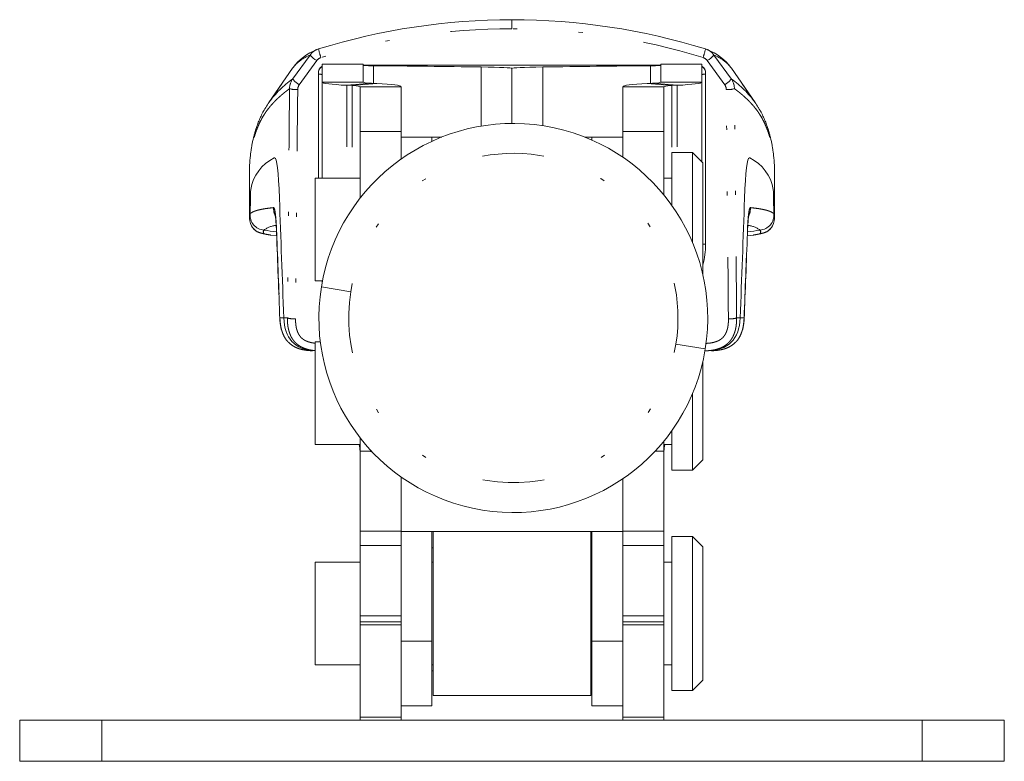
# Model space of a CAD drawing. Header units: millimetres. Extents: x 71 to 466, y 113 to 328.
# Tile 6 of 6: x 418 to 466, y 291 to 328. Entities that reach past the tile are written whole.
import ezdxf

# ---------------------------------------------------------------- set-up
doc = ezdxf.new("R2010")
doc.units = ezdxf.units.MM
doc.header["$MEASUREMENT"] = 0
doc.linetypes.add('DASHEDBIDOT', pattern=[12.4, 3, -3, 0.2, -3, 0.2, -3])
doc.layers.add('Layer0000', color=7, linetype='Continuous', lineweight=20)

msp = doc.modelspace()

# ---------------------------------------------------------------- linework, layer by layer
at = {"layer": 'Layer0000', "color": 251, "linetype": 'DASHEDBIDOT', "lineweight": 5, "true_color": 0x606060}
for p, q in [((441.793, 327.129), (441.793, 327.567)), ((431.1, 324.674), (431.947, 325.846)), ((431.425, 324.402), (432.271, 325.574)), ((452.161, 324.402), (451.315, 325.574)), ((452.486, 324.674), (451.639, 325.846)), ((435.043, 325.326), (435.043, 324.468)), ((440.293, 325.264), (440.293, 322.382)), ((443.293, 325.264), (443.293, 322.403)), ((448.543, 325.326), (448.543, 324.468)), ((432.543, 324.522), (434.543, 324.522)), ((451.043, 324.522), (449.043, 324.522)), ((434.941, 324.473), (433.738, 324.371)), ((433.738, 324.371), (433.738, 319.847)), ((433.995, 324.358), (435.199, 324.461)), ((433.995, 324.358), (433.995, 319.847)), ((436.393, 324.304), (434.393, 324.304)), ((447.193, 324.304), (449.193, 324.304)), ((449.591, 324.358), (448.388, 324.461)), ((448.645, 324.473), (449.849, 324.371)), ((449.591, 324.358), (449.591, 321.097)), ((449.849, 324.371), (449.849, 321.097)), ((434.393, 322.114), (436.393, 322.114)), ((449.193, 322.114), (447.193, 322.114)), ((430.002, 317.078), (430.022, 317.075)), ((430.016, 317.076), (430.022, 317.075)), ((430.022, 317.075), (430.321, 317.029)), ((453.564, 317.075), (453.266, 317.029)), ((453.584, 317.078), (453.564, 317.075)), ((453.57, 317.076), (453.564, 317.075)), ((432.5, 314.544), (433.932, 314.313)), ((430.48, 313.039), (430.67, 313.036)), ((430.67, 313.036), (430.844, 313.034)), ((452.916, 313.036), (452.743, 313.034)), ((453.106, 313.039), (452.916, 313.036)), ((449.782, 311.755), (451.215, 311.524)), ((434.893, 306.536), (434.893, 306.604)), ((434.393, 302.648), (436.393, 302.648)), ((447.193, 302.648), (449.193, 302.648)), ((434.393, 301.941), (436.393, 301.941)), ((447.193, 301.941), (449.193, 301.941)), ((437.893, 301.834), (437.943, 301.834)), ((445.643, 301.834), (445.693, 301.834)), ((434.393, 298.527), (436.393, 298.527)), ((434.393, 298.088), (436.393, 298.088)), ((447.193, 298.527), (449.193, 298.527)), ((447.193, 298.088), (449.193, 298.088)), ((437.893, 297.295), (436.393, 297.295)), ((447.193, 297.295), (445.693, 297.295)), ((421.793, 291.434), (421.793, 293.434)), ((434.393, 293.58), (436.393, 293.58)), ((447.193, 293.58), (449.193, 293.58)), ((461.793, 291.434), (461.793, 293.434))]:
    msp.add_line(p, q, dxfattribs=at)
at = {"layer": 'Layer0000', "color": 7, "linetype": 'Continuous', "lineweight": 20}
for p, q in [((429.937, 323.53), (431.098, 325.209)), ((432.543, 325.399), (434.543, 325.399)), ((432.543, 324.522), (432.543, 325.399)), ((434.543, 325.399), (434.543, 324.522)), ((449.043, 325.351), (434.543, 325.351)), ((441.793, 325.195), (441.793, 322.512)), ((441.793, 325.195), (441.793, 322.512)), ((451.043, 325.399), (449.043, 325.399)), ((449.043, 325.399), (449.043, 324.522)), ((451.043, 324.522), (451.043, 325.399)), ((453.649, 323.53), (452.488, 325.209)), ((432.353, 319.847), (432.353, 324.95)), ((432.543, 324.522), (432.543, 319.847)), ((451.043, 324.522), (451.043, 320.647)), ((451.233, 316.633), (451.233, 324.95)), ((429.937, 323.53), (430.566, 324.441)), ((433.995, 324.358), (433.738, 324.371)), ((434.393, 322.114), (434.393, 324.304)), ((434.941, 324.473), (435.199, 324.461)), ((436.393, 324.304), (436.393, 322.114)), ((447.193, 324.304), (447.193, 322.114)), ((448.645, 324.473), (448.388, 324.461)), ((449.193, 322.114), (449.193, 324.304)), ((449.591, 324.358), (449.849, 324.371)), ((453.649, 323.53), (453.02, 324.441)), ((434.393, 318.876), (434.393, 322.114)), ((436.393, 322.114), (436.393, 320.779)), ((447.193, 322.114), (447.193, 320.868)), ((449.193, 319.036), (449.193, 322.114)), ((437.893, 321.847), (436.393, 321.847)), ((437.893, 321.847), (438.368, 321.847)), ((437.893, 321.847), (437.893, 321.644)), ((437.893, 321.644), (437.893, 321.847)), ((445.693, 321.847), (445.346, 321.847)), ((445.693, 321.701), (445.693, 321.847)), ((447.193, 321.847), (445.693, 321.847)), ((445.693, 321.701), (445.693, 321.847)), ((449.593, 321.097), (450.593, 321.097)), ((449.593, 318.511), (449.593, 321.097)), ((450.593, 321.097), (451.093, 320.597)), ((450.593, 316.711), (450.593, 321.097)), ((451.093, 315.164), (451.093, 320.597)), ((428.99, 320.04), (428.99, 318.012)), ((434.393, 319.847), (432.193, 319.847)), ((432.193, 314.847), (432.193, 319.847)), ((449.593, 319.847), (449.193, 319.847)), ((454.596, 320.04), (454.596, 318.012)), ((429.031, 318.113), (429.041, 318.867)), ((454.555, 318.113), (454.545, 318.867)), ((429.989, 317.08), (430.002, 317.078)), ((430.002, 317.078), (430.016, 317.076)), ((430.321, 317.029), (430.015, 317.076)), ((453.266, 317.029), (453.571, 317.076)), ((453.584, 317.078), (453.57, 317.076)), ((453.598, 317.08), (453.584, 317.078)), ((432.554, 314.847), (432.193, 314.847)), ((432.543, 314.847), (432.543, 314.792)), ((432.45, 311.873), (432.193, 311.873)), ((432.193, 310.899), (432.193, 311.873)), ((451.248, 311.435), (451.2, 311.435)), ((432.193, 306.873), (432.193, 310.899)), ((451.093, 306.123), (451.093, 310.904)), ((450.593, 305.623), (450.593, 309.356)), ((449.593, 305.623), (449.593, 307.557)), ((434.393, 306.873), (432.193, 306.873)), ((434.393, 306.538), (434.393, 307.192)), ((449.193, 307.032), (449.193, 306.538)), ((449.593, 306.873), (449.193, 306.873)), ((434.393, 306.538), (434.955, 306.538)), ((434.393, 306.538), (434.393, 302.648)), ((434.957, 306.536), (434.893, 306.536)), ((448.76, 306.538), (449.193, 306.538)), ((449.193, 306.538), (449.193, 302.648)), ((450.593, 305.623), (451.093, 306.123)), ((436.393, 305.289), (436.393, 302.648)), ((436.393, 302.634), (436.393, 305.289)), ((449.593, 305.623), (450.593, 305.623)), ((447.193, 305.2), (447.193, 302.648)), ((447.193, 305.2), (447.193, 302.634)), ((434.393, 301.941), (434.393, 302.648)), ((436.393, 301.941), (436.393, 302.648)), ((447.193, 302.634), (436.393, 302.634)), ((437.893, 297.295), (437.893, 302.634)), ((437.943, 296.411), (437.943, 302.634)), ((445.643, 296.411), (445.643, 302.634)), ((445.693, 297.295), (445.693, 302.634)), ((447.193, 301.941), (447.193, 302.648)), ((449.193, 301.941), (449.193, 302.648)), ((434.393, 301.941), (434.393, 298.527)), ((436.393, 301.941), (436.393, 298.527)), ((447.193, 301.941), (447.193, 298.527)), ((449.193, 301.941), (449.193, 298.527)), ((449.593, 294.884), (449.593, 302.384)), ((449.593, 302.384), (450.593, 302.384)), ((450.593, 294.884), (450.593, 302.384)), ((451.093, 301.884), (450.593, 302.384)), ((451.093, 295.384), (451.093, 301.884)), ((432.193, 296.134), (432.193, 301.134)), ((434.393, 301.134), (432.193, 301.134)), ((437.943, 301.134), (437.893, 301.134)), ((445.693, 301.134), (445.643, 301.134)), ((449.593, 301.134), (449.193, 301.134)), ((434.393, 298.527), (434.393, 298.234)), ((434.393, 298.234), (436.393, 298.234)), ((434.393, 298.234), (434.393, 298.088)), ((434.393, 298.088), (434.393, 293.58)), ((436.393, 298.527), (436.393, 298.234)), ((436.393, 298.234), (436.393, 298.088)), ((436.393, 298.088), (436.393, 293.58)), ((447.193, 298.527), (447.193, 298.234)), ((447.193, 298.234), (449.193, 298.234)), ((447.193, 298.234), (447.193, 298.088)), ((447.193, 298.088), (447.193, 293.58)), ((449.193, 298.527), (449.193, 298.234)), ((449.193, 298.234), (449.193, 298.088)), ((449.193, 298.088), (449.193, 293.58)), ((437.893, 294.134), (437.893, 297.295)), ((445.693, 294.134), (445.693, 297.295)), ((437.943, 294.634), (437.943, 296.411)), ((445.643, 294.634), (445.643, 296.411)), ((434.393, 296.134), (432.193, 296.134)), ((437.943, 296.134), (437.893, 296.134)), ((437.943, 295.834), (437.893, 295.834)), ((445.693, 296.134), (445.643, 296.134)), ((445.693, 295.834), (445.643, 295.834)), ((449.593, 296.134), (449.193, 296.134)), ((450.593, 294.884), (451.093, 295.384)), ((449.593, 294.884), (450.593, 294.884)), ((445.643, 294.634), (437.943, 294.634)), ((437.893, 294.134), (436.393, 294.134)), ((447.193, 294.134), (445.693, 294.134)), ((421.793, 293.434), (417.793, 293.434)), ((417.793, 291.434), (417.793, 293.434)), ((421.793, 293.434), (434.393, 293.434)), ((434.393, 293.58), (434.393, 293.434)), ((434.393, 293.434), (436.393, 293.434)), ((436.393, 293.58), (436.393, 293.434)), ((436.393, 293.434), (447.193, 293.434)), ((447.193, 293.58), (447.193, 293.434)), ((447.193, 293.434), (449.193, 293.434)), ((449.193, 293.58), (449.193, 293.434)), ((449.193, 293.434), (461.793, 293.434)), ((461.793, 293.434), (465.793, 293.434)), ((465.793, 291.434), (465.793, 293.434)), ((421.793, 291.434), (417.793, 291.434)), ((421.793, 291.434), (461.793, 291.434)), ((461.793, 291.434), (465.793, 291.434))]:
    msp.add_line(p, q, dxfattribs=at)
for centre, radius, start, end in [((441.793, 295.591), 31.976, 90.0001, 107.1526), ((441.793, 295.591), 31.976, 72.8474, 89.9999), ((433.272, 323.596), 2.707, 111.4086, 143.4484), ((432.592, 325.384), 0.795, 106.745, 112.7937), ((450.994, 325.384), 0.795, 67.2063, 73.255), ((450.314, 323.596), 2.707, 36.5516, 68.5914), ((432.875, 326.625), 1.212, 219.995, 240.1167), ((450.711, 326.625), 1.212, 299.8833, 320.005), ((432.708, 324.994), 0.357, 117.4135, 187.0873), ((434.96, 331.165), 5.84, 265.9038, 270.813), ((420.545, -1113.863), 1439.262, 89.213808, 89.422821), ((463.042, -1113.863), 1439.262, 90.577179, 90.786192), ((448.626, 331.165), 5.84, 269.187, 274.0962), ((450.879, 324.994), 0.357, 352.9127, 62.5865), ((434.882, 325.634), 1.163, 253.0495, 272.9116), ((448.704, 325.634), 1.163, 267.0884, 286.9505), ((434.06, 323.329), 1.031, 71.127, 93.6069), ((449.526, 323.329), 1.031, 86.3931, 108.873), ((441.857, 313.034), 9.479, 350.8336, 170.8336), ((431.138, 318.943), 2.112, 116.2989, 170.3878), ((430.217, 320.809), 0.0311, 90.7903, 117.8868), ((453.369, 320.809), 0.0311, 62.1132, 89.2097), ((452.448, 318.943), 2.112, 9.6122, 63.7011), ((434.248, 318.906), 5.207, 175.7085, 180.4294), ((449.338, 318.906), 5.207, 359.5706, 4.2915), ((2740.288, 400.927), 2311.29, 182.034826, 182.179293), ((-1856.702, 400.927), 2311.29, 357.820707, 357.965174), ((430.062, 317.985), 1.072, 178.5471, 205.5833), ((429.752, 318.036), 0.724, 173.9221, 266.171), ((422.611, 317.02), 7.706, 0.9205, 7.7042), ((460.975, 317.02), 7.706, 172.2958, 179.0795), ((453.834, 318.036), 0.724, 273.829, 6.0779), ((453.524, 317.985), 1.072, 334.4167, 1.4529), ((441.777, 397.438), 81.029, 261.43078, 261.86661), ((441.809, 397.438), 81.029, 278.13339, 278.56922), ((2343.272, 388.232), 1914.276, 182.128203, 182.252934), ((-1459.686, 388.232), 1914.276, 357.747066, 357.871797), ((447.867, 316.578), 3.366, 343.3896, 0.9676), ((447.867, 316.576), 3.366, 343.3898, 0.9639), ((441.857, 313.034), 9.479, 170.8336, 350.8336), ((430.735, 312.989), 0.26, 168.8649, 182.8868), ((452.851, 312.989), 0.26, 357.1132, 11.1351), ((431.766, 306.34), 2.628, 4.3059, 11.7029), ((451.82, 306.34), 2.628, 168.2971, 175.6941)]:
    msp.add_arc(centre, radius, start, end, dxfattribs=at)
at = {"layer": 'Layer0000', "color": 251, "linetype": 'DASHEDBIDOT', "lineweight": 5, "true_color": 0x606060}
for centre, radius, start, end in [((441.793, 295.552), 31.576, 90.0001, 107.1528), ((441.793, 295.552), 31.576, 72.8472, 89.9999), ((432.589, 325.391), 0.787, 112.8428, 144.7465), ((435.218, 326.717), 2.912, 191.3318, 199.9451), ((448.369, 326.717), 2.912, 340.0549, 348.6682), ((450.997, 325.391), 0.787, 35.2535, 67.1572), ((432.678, 323.986), 1.999, 111.476, 142.2544), ((432.59, 325.351), 0.389, 106.3315, 145.0084), ((450.996, 325.351), 0.389, 34.9916, 73.6685), ((450.908, 323.986), 1.999, 37.7456, 68.524), ((432.698, 324.97), 0.344, 116.6495, 183.3536), ((450.889, 324.97), 0.344, 356.6464, 63.3505), ((433.953, 320.607), 4.968, 125.0512, 143.9462), ((431.741, 324.208), 0.792, 144.0266, 180.2825), ((432.023, 325.447), 1.204, 219.9531, 240.2169), ((432.51, 325.968), 1.063, 261.4989, 271.7667), ((451.076, 325.968), 1.063, 268.2333, 278.5011), ((451.563, 325.447), 1.204, 299.7831, 320.0469), ((449.633, 320.607), 4.968, 36.0538, 54.9488), ((451.845, 324.208), 0.792, 359.7175, 35.9734), ((42864.022, -82.078), 42435.018, 179.4514295, 179.4665128), ((431.253, 325.257), 1.095, 253.9114, 274.9465), ((42909.905, -82.145), 42480.501, 179.451979, 179.4670461), ((431.742, 324.166), 0.395, 143.4058, 180.1173), ((451.844, 324.166), 0.395, 359.8827, 36.5942), ((452.334, 325.257), 1.095, 265.0535, 286.0886), ((-42026.318, -82.145), 42480.501, 0.5329539, 0.548021), ((-41980.436, -82.078), 42435.018, 0.5334872, 0.5485705), ((441.857, 313.034), 8.027, 350.8336, 170.8336), ((431.093, 318.384), 0.923, 178.3367, 205.2164), ((452.493, 318.384), 0.923, 334.7836, 1.6633), ((429.141, 318.009), 0.151, 136.6601, 178.7708), ((454.445, 318.009), 0.151, 1.2292, 43.3399), ((429.742, 317.882), 0.74, 209.0735, 265.9662), ((429.818, 317.219), 0.148, 140.4308, 210.2852), ((430.37, 316.469), 1.076, 93.8881, 128.3178), ((453.216, 316.469), 1.076, 51.6822, 86.1119), ((453.769, 317.219), 0.148, 329.7148, 39.5692), ((453.845, 317.882), 0.74, 274.0338, 330.9265), ((430.28, 319.161), 2.101, 253.6893, 262.9518), ((430.579, 317.152), 0.263, 169.5356, 181.7984), ((2334.335, 388.236), 1905.339, 182.13663, 182.261854), ((-1450.749, 388.236), 1905.339, 357.738146, 357.86337), ((453.007, 317.152), 0.263, 358.2016, 10.4644), ((453.306, 319.161), 2.101, 277.0482, 286.3107), ((451.114, 309.303), 7.333, 89.0682, 90.1621), ((441.857, 313.034), 8.027, 170.8331, 350.8341), ((431.146, 314.079), 1.088, 253.8405, 275.0198), ((452.44, 314.079), 1.088, 264.9802, 286.1595)]:
    msp.add_arc(centre, radius, start, end, dxfattribs=at)
at = {"layer": 'Layer0000', "color": 7, "linetype": 'Continuous', "lineweight": 20}
for points in [[(441.793, 325.195), (441.793, 325.226), (441.227, 325.251), (440.293, 325.264)], [(441.793, 325.195), (441.793, 325.226), (442.359, 325.251), (443.293, 325.264)], [(433.738, 324.371), (432.984, 324.408), (432.543, 324.465), (432.543, 324.522)], [(449.849, 324.371), (450.602, 324.408), (451.043, 324.465), (451.043, 324.522)], [(435.199, 324.461), (435.95, 324.425), (436.393, 324.368), (436.393, 324.304)], [(448.388, 324.461), (447.636, 324.425), (447.193, 324.368), (447.193, 324.304)], [(430.217, 320.841), (430.326, 320.841), (430.409, 320.176), (430.456, 318.86)], [(453.369, 320.841), (453.26, 320.841), (453.177, 320.176), (453.131, 318.86)], [(430.67, 313.036), (430.707, 312.054), (431.184, 311.487), (432.193, 311.439)], [(452.916, 313.036), (452.877, 312.008), (452.357, 311.435), (451.248, 311.435)]]:
    msp.add_open_spline(points, degree=3, dxfattribs=at)
at = {"layer": 'Layer0000', "color": 251, "linetype": 'DASHEDBIDOT', "lineweight": 5, "true_color": 0x606060}
for points, knots in [([(430.949, 324.204), (430.377, 323.795), (429.293, 322.482), (428.99, 320.642), (428.99, 320.04)], [0.0204503, 0.0204503, 0.0204503, 0.2808994, 0.7181446, 0.9146473, 0.9146473, 0.9146473]), ([(452.637, 324.204), (453.209, 323.795), (454.293, 322.482), (454.596, 320.642), (454.596, 320.04)], [0.0204503, 0.0204503, 0.0204503, 0.2808994, 0.7181446, 0.9146473, 0.9146473, 0.9146473]), ([(430.32, 317.2), (430.308, 317.538), (430.275, 317.97), (430.218, 318.421), (430.171, 318.411)], [0, 0, 0, 0.307037, 0.493268, 1, 1, 1]), ([(453.266, 317.2), (453.278, 317.538), (453.311, 317.97), (453.368, 318.421), (453.416, 318.411)], [0, 0, 0, 0.307037, 0.493268, 1, 1, 1]), ([(432.066, 311.439), (431.779, 311.44), (431.292, 311.565), (430.98, 311.758), (430.753, 312.001), (430.568, 312.377), (430.485, 312.824), (430.48, 313.039)], [0.0172946, 0.0172946, 0.0172946, 0.2339103, 0.395107, 0.5104973, 0.6447983, 0.8283007, 1, 1, 1]), ([(432.193, 311.444), (431.924, 311.464), (431.494, 311.623), (431.203, 311.847), (431.018, 312.12), (430.892, 312.455), (430.841, 312.846), (430.844, 313.034)], [0.0936248, 0.0936248, 0.0936248, 0.300069, 0.4437931, 0.5806845, 0.6967932, 0.8552396, 1, 1, 1]), ([(432.193, 311.807), (431.998, 311.824), (431.692, 311.936), (431.496, 312.087), (431.372, 312.271), (431.279, 312.519), (431.239, 312.836), (431.242, 312.995)], [0.1234204, 0.1234204, 0.1234204, 0.3206345, 0.4515439, 0.5697444, 0.6760048, 0.8386035, 1, 1, 1]), ([(451.2, 311.434), (451.436, 311.436), (451.794, 311.511), (452.092, 311.623), (452.383, 311.847), (452.568, 312.12), (452.695, 312.455), (452.745, 312.846), (452.743, 313.034)], [0.019052, 0.019052, 0.019052, 0.2002098, 0.300069, 0.4437931, 0.5806845, 0.6967932, 0.8552396, 1, 1, 1]), ([(451.255, 311.797), (451.521, 311.802), (451.894, 311.936), (452.09, 312.087), (452.215, 312.271), (452.307, 312.519), (452.347, 312.836), (452.344, 312.995)], [0.052965, 0.052965, 0.052965, 0.3206345, 0.4515439, 0.5697444, 0.6760048, 0.8386035, 1, 1, 1]), ([(451.52, 311.439), (451.807, 311.44), (452.294, 311.565), (452.607, 311.758), (452.833, 312.001), (453.018, 312.377), (453.101, 312.824), (453.106, 313.039)], [0.0172946, 0.0172946, 0.0172946, 0.2339103, 0.395107, 0.5104973, 0.6447983, 0.8283007, 1, 1, 1])]:
    msp.add_open_spline(points, degree=2, knots=knots, dxfattribs=at)
at = {"layer": 'Layer0000', "color": 7, "linetype": 'Continuous', "lineweight": 20}
for points, knots in [([(428.99, 320.04), (428.99, 320.762), (429.224, 322.071), (429.643, 323.103), (429.937, 323.53)], [0, 0, 0, 0.368554, 0.705646, 1, 1, 1]), ([(454.596, 320.04), (454.596, 320.762), (454.362, 322.071), (453.944, 323.103), (453.649, 323.53)], [0, 0, 0, 0.368554, 0.705646, 1, 1, 1]), ([(429.989, 317.08), (429.789, 317.114), (429.618, 317.152), (429.513, 317.18), (429.371, 317.238), (429.169, 317.376), (429.095, 317.522)], [0.0000052, 0.0000052, 0.0000052, 0.3705431, 0.4988025, 0.6104691, 0.7151286, 0.9045635, 0.9045635, 0.9045635]), ([(453.598, 317.08), (453.797, 317.114), (453.968, 317.152), (454.073, 317.18), (454.215, 317.238), (454.417, 317.376), (454.491, 317.522)], [0.0000052, 0.0000052, 0.0000052, 0.3705431, 0.4988025, 0.6104691, 0.7151286, 0.9045635, 0.9045635, 0.9045635]), ([(432.066, 311.439), (431.78, 311.441), (431.206, 311.584), (430.759, 311.957), (430.55, 312.419), (430.484, 312.812), (430.476, 312.976)], [0, 0, 0, 0.222932, 0.459649, 0.675567, 0.861728, 1, 1, 1]), ([(451.52, 311.439), (451.806, 311.441), (452.38, 311.584), (452.828, 311.957), (453.036, 312.419), (453.102, 312.812), (453.11, 312.976)], [0, 0, 0, 0.222932, 0.459649, 0.675567, 0.861728, 1, 1, 1])]:
    msp.add_open_spline(points, degree=2, knots=knots, dxfattribs=at)
at = {"layer": 'Layer0000', "color": 251, "linetype": 'DASHEDBIDOT', "lineweight": 5, "true_color": 0x606060}
for points in [[(430.171, 318.411), (429.211, 318.314), (429.031, 318.113)], [(453.416, 318.411), (454.375, 318.314), (454.555, 318.113)]]:
    msp.add_open_spline(points, degree=2, dxfattribs=at)

doc.saveas('drawing.dxf')
